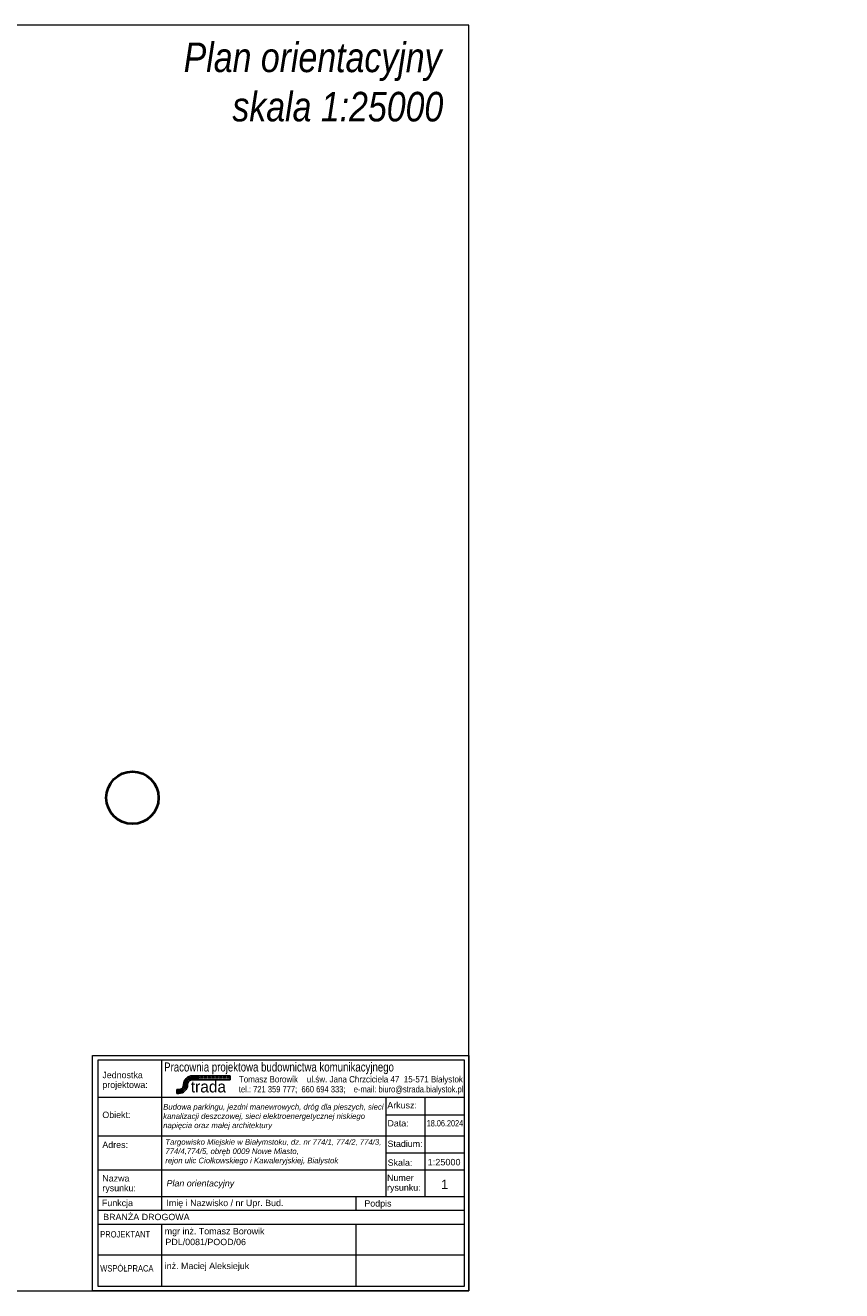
# Model space of a CAD drawing. Header units: millimetres. Extents: x 3307 to 3664, y 1348 to 1645.
# Tile 2 of 2: x 3473 to 3664, y 1348 to 1645. Entities that reach past the tile are written whole.
import ezdxf

# ---------------------------------------------------------------- set-up
doc = ezdxf.new("R2010")
doc.units = ezdxf.units.MM
doc.layers.add('!!!_STR_legenda', color=7, linetype='Continuous', lineweight=13)
doc.layers.add('!str zakres opracowania', color=182, linetype='Continuous', lineweight=140)
doc.layers.add('tabelka', color=7, linetype='Continuous')
doc.styles.add('Annotative', font='ARIAL.TTF')
doc.styles.add('RAMKA', font='arial.ttf', dxfattribs={"height": 5})
doc.styles.get("Standard").update_dxf_attribs({"font": 'ARIAL.TTF'})
doc.styles.add('tab', font='AVGARDN.TTF')

# ---------------------------------------------------------------- blocks, each defined once
blk = doc.blocks.new('11')
at = {"layer": 'tabelka'}
h = blk.add_hatch(color=256, dxfattribs=at)
edge = h.paths.add_edge_path()
edge.add_line((33074.72, 11441.31), (33074.93, 11441.31))
edge.add_arc((33074.93, 11442.39), 1.08, 270, 0)
edge.add_arc((33076.61, 11442.39), 0.6, 90, 180, ccw=False)
edge.add_line((33076.61, 11442.99), (33081.21, 11442.99))
edge.add_line((33081.21, 11442.99), (33081.21, 11443.47))
edge.add_line((33081.21, 11443.47), (33076.61, 11443.47))
edge.add_arc((33076.61, 11442.39), 1.08, 90, 180)
edge.add_arc((33074.93, 11442.39), 0.6, 270, 360, ccw=False)
edge.add_line((33074.93, 11441.79), (33074.72, 11441.79))
edge.add_line((33074.72, 11441.79), (33074.72, 11441.31))
h = blk.add_hatch(color=255, dxfattribs=at)
h.paths.add_polyline_path([(33076.61, 11443.17), (33077.42, 11443.17), (33077.42, 11443.21), (33076.61, 11443.21, 0.414214), (33075.79, 11442.39, -0.414214), (33074.93, 11441.53), (33074.72, 11441.53), (33074.72, 11441.49), (33074.93, 11441.49, 0.414214), (33075.83, 11442.39, -0.414214)])
h.paths.add_polyline_path([(33076.61, 11443.25), (33077.42, 11443.25), (33077.42, 11443.29), (33076.61, 11443.29, 0.414214), (33075.71, 11442.39, -0.414214), (33074.93, 11441.61), (33074.72, 11441.61), (33074.72, 11441.57), (33074.93, 11441.57, 0.414214), (33075.75, 11442.39, -0.414214)])
for points in [[(33077.88, 11443.25), (33077.58, 11443.25), (33077.58, 11443.21), (33077.88, 11443.21)], [(33078.35, 11443.25), (33078.05, 11443.25), (33078.05, 11443.21), (33078.35, 11443.21)], [(33078.81, 11443.25), (33078.51, 11443.25), (33078.51, 11443.21), (33078.81, 11443.21)], [(33079.27, 11443.25), (33078.97, 11443.25), (33078.97, 11443.21), (33079.27, 11443.21)], [(33079.74, 11443.25), (33079.44, 11443.25), (33079.44, 11443.21), (33079.74, 11443.21)], [(33080.2, 11443.25), (33079.9, 11443.25), (33079.9, 11443.21), (33080.2, 11443.21)], [(33080.66, 11443.25), (33080.36, 11443.25), (33080.36, 11443.21), (33080.66, 11443.21)], [(33081.13, 11443.25), (33080.83, 11443.25), (33080.83, 11443.21), (33081.13, 11443.21)]]:
    blk.add_hatch(color=255, dxfattribs=at).paths.add_polyline_path(points)
at = {"layer": 'tabelka', "color": 255}
for p, q in [((33077.42, 11443.29), (33077.42, 11443.25)), ((33077.58, 11443.25), (33077.58, 11443.21)), ((33077.42, 11443.21), (33077.42, 11443.17))]:
    blk.add_line(p, q, dxfattribs=at)
at = {"layer": 'tabelka'}
blk.add_lwpolyline([(33074.72, 11441.31), (33074.93, 11441.31, 0.414214), (33076.01, 11442.39, -0.414214), (33076.61, 11442.99), (33081.21, 11442.99), (33081.21, 11443.47), (33076.61, 11443.47, 0.414214), (33075.53, 11442.39, -0.414214), (33074.93, 11441.79), (33074.72, 11441.79)], format="xyb", close=True, dxfattribs=at)
at = {"layer": 'tabelka', "color": 255, "linetype": 'Continuous', "ltscale": 20, "flags": 128}
for points in [[(33077.42, 11443.29), (33076.61, 11443.29, 0.414214), (33075.71, 11442.39, -0.414214), (33074.93, 11441.61), (33074.72, 11441.61)], [(33077.42, 11443.25), (33076.61, 11443.25, 0.414214), (33075.75, 11442.39, -0.414214), (33074.93, 11441.57), (33074.72, 11441.57)], [(33077.42, 11443.21), (33076.61, 11443.21, 0.414214), (33075.79, 11442.39, -0.414214), (33074.93, 11441.53), (33074.72, 11441.53)], [(33077.42, 11443.17), (33076.61, 11443.17, 0.414214), (33075.83, 11442.39, -0.414214), (33074.93, 11441.49), (33074.72, 11441.49)]]:
    blk.add_lwpolyline(points, format="xyb", dxfattribs=at)
at = {"layer": 'tabelka', "color": 255}
for points in [[(33077.58, 11443.25), (33077.88, 11443.25), (33077.88, 11443.21), (33077.58, 11443.21)], [(33078.05, 11443.25), (33078.35, 11443.25), (33078.35, 11443.21), (33078.05, 11443.21)], [(33078.51, 11443.25), (33078.81, 11443.25), (33078.81, 11443.21), (33078.51, 11443.21)], [(33078.97, 11443.25), (33079.27, 11443.25), (33079.27, 11443.21), (33078.97, 11443.21)], [(33079.44, 11443.25), (33079.74, 11443.25), (33079.74, 11443.21), (33079.44, 11443.21)], [(33079.9, 11443.25), (33080.2, 11443.25), (33080.2, 11443.21), (33079.9, 11443.21)], [(33080.36, 11443.25), (33080.66, 11443.25), (33080.66, 11443.21), (33080.36, 11443.21)], [(33080.83, 11443.25), (33081.13, 11443.25), (33081.13, 11443.21), (33080.83, 11443.21)]]:
    blk.add_lwpolyline(points, close=True, dxfattribs=at)

msp = doc.modelspace()

# ---------------------------------------------------------------- linework, layer by layer
at = {"color": 5, "lineweight": 40}
msp.add_circle((3498.13, 1463.44), 6.14, dxfattribs=at)

# ---------------------------------------------------------------- wipeouts: each hides what was drawn before it
at = {"color": 0, "lineweight": 20}
msp.add_wipeout([(3488.73, 1402.96), (3577, 1402.96), (3577, 1347.74), (3488.73, 1347.74)], dxfattribs=at).dxf.layer = '!str zakres opracowania'
at = {"lineweight": 5}
msp.add_wipeout([(3507, 1644.74), (3577, 1644.74), (3577, 1616.47), (3507, 1616.47)], dxfattribs=at)

# ---------------------------------------------------------------- next in the draw order: linework, layer by layer
at = {"layer": '!!!_STR_legenda', "lineweight": 15}
for p, q in [((3490.1, 1356.04), (3490.1, 1401.92)), ((3490.1, 1401.92), (3575.94, 1401.92)), ((3504.97, 1401.92), (3504.97, 1366.61)), ((3575.94, 1401.92), (3575.94, 1356.04)), ((3575.94, 1401.92), (3575.94, 1356.04)), ((3490.1, 1348.74), (3490.1, 1394.62)), ((3490.1, 1393.13), (3575.94, 1393.13)), ((3557.53, 1393.13), (3557.53, 1369.87)), ((3566.73, 1393.13), (3566.73, 1369.87)), ((3575.94, 1394.62), (3575.94, 1348.74)), ((3557.53, 1389.02), (3575.94, 1389.02)), ((3490.1, 1384.1), (3557.53, 1384.1)), ((3557.53, 1384.1), (3575.94, 1384.1)), ((3557.53, 1380.08), (3575.94, 1380.08)), ((3490.1, 1376.09), (3575.94, 1376.09)), ((3490.1, 1369.87), (3575.94, 1369.87)), ((3550.52, 1369.87), (3550.52, 1366.61)), ((3490.1, 1366.61), (3575.94, 1366.61)), ((3490.1, 1363.35), (3575.94, 1363.35)), ((3504.97, 1363.35), (3504.97, 1356.04)), ((3550.52, 1363.35), (3550.52, 1356.04)), ((3575.94, 1356.04), (3490.1, 1356.04)), ((3504.97, 1356.04), (3504.97, 1348.74)), ((3550.52, 1356.04), (3550.52, 1348.74)), ((3575.94, 1348.74), (3490.1, 1348.74))]:
    msp.add_line(p, q, dxfattribs=at)
msp.add_lwpolyline([(3488.73, 1402.96), (3577, 1402.96), (3577, 1347.74), (3488.73, 1347.74)], close=True, dxfattribs=at)

# ---------------------------------------------------------------- next in the draw order: block references
at = {"layer": '!!!_STR_legenda', "lineweight": 0, "xscale": 1.92372600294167, "yscale": 1.923725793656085, "zscale": 1.923726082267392, "rotation": 359.9999999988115}
msp.add_blockref('11', (-60118.13, -20615.92), dxfattribs=at)

# ---------------------------------------------------------------- next in the draw order: texts
at = {"layer": '!!!_STR_legenda', "lineweight": 15}
for s, height, style, width, p in [('Jednostka', 1.492, 'RAMKA', 1, (3491.06, 1397.62)), ('Pracownia projektowa budownictwa komunikacyjnego', 2.1128, 'tab', 0.8, (3505.56, 1399.19)), ('projektowa:', 1.4924, 'RAMKA', 1, (3491.06, 1395.32)), ('tel.: 721 359 777;  660 694 333;', 1.4924, 'RAMKA', 0.85, (3523.08, 1394.28)), ('e-mail: biuro@strada.bialystok.pl', 1.4924, 'RAMKA', 0.85, (3550.03, 1394.28)), ('Arkusz:', 1.492, 'RAMKA', 1, (3557.91, 1390.52)), ('Obiekt:', 1.492, 'RAMKA', 1, (3491.06, 1388.26)), ('Data:', 1.492, 'RAMKA', 1, (3557.94, 1386.29)), ('18.06.2024', 1.492, 'RAMKA', 0.75, (3567.15, 1386.29)), ('Adres:', 1.492, 'RAMKA', 1, (3491.06, 1381.24)), ('Stadium:', 1.492, 'RAMKA', 1, (3557.96, 1381.48)), ('Skala:', 1.492, 'RAMKA', 1, (3557.99, 1377.06)), ('1:25000', 1.524, 'RAMKA', 1, (3567.39, 1377.15)), ('rysunku:', 1.492, 'RAMKA', 1, (3491.06, 1371.08)), ('Nazwa ', 1.492, 'RAMKA', 1, (3491.06, 1373.37)), ('rysunku:', 1.492, 'RAMKA', 1, (3557.85, 1371.2)), ('Numer', 1.492, 'RAMKA', 1, (3557.85, 1373.5)), ('1', 2.17, 'RAMKA', 1, (3570.5, 1371.6)), ('Funkcja', 1.492, 'RAMKA', 1, (3490.96, 1367.59)), ('Imię i Nazwisko / nr Upr. Bud.', 1.4924, 'RAMKA', 1, (3506.09, 1367.59)), ('Podpis', 1.492, 'RAMKA', 1, (3552.52, 1367.48)), ('PROJEKTANT', 1.492, 'RAMKA', 0.85, (3490.56, 1360.23)), ('mgr inż. Tomasz Borowik', 1.4924, 'Annotative', 1, (3505.7, 1360.96)), ('PDL/0081/POOD/06', 1.4924, 'Annotative', 1, (3505.86, 1358.43)), ('inż. Maciej Aleksiejuk', 1.4924, 'Annotative', 1, (3505.7, 1352.81)), ('WSPÓŁPRACA', 1.492, 'RAMKA', 0.85, (3490.56, 1352.24))]:
    msp.add_text(s, height=height, dxfattribs=dict(at, style=style, width=width)).set_placement(p)
at = {"layer": '!!!_STR_legenda', "lineweight": 0, "style": 'tab', "width": 1}
msp.add_text('trada', height=2.712, dxfattribs=at).set_placement((3511.81, 1394.27))
at = {"layer": '!!!_STR_legenda', "lineweight": 15, "style": 'RAMKA', "oblique": 0.88, "width": 0.900212}
msp.add_text('Tomasz Borowik    ul.św. Jana Chrzciciela 47  15-571 Białystok', height=1.4921, dxfattribs=at).set_placement((3523.08, 1396.62))
at = {"layer": '!!!_STR_legenda', "lineweight": 30, "style": 'RAMKA', "width": 1}
msp.add_text('BRANŻA DROGOWA', height=1.4924, dxfattribs=at).set_placement((3491.26, 1364.3))
at = {"layer": '!!!_STR_legenda', "lineweight": 15, "attachment_point": 1, "style": 'Annotative'}
for s, insert, char_height, width in [('{\\fArial|b0|i1|c238|p34;Budowa parkingu, jezdni manewrowych, dróg dla pieszych, sieci kanalizacji deszczowej, sieci elektroenergetycznej niskiego napięcia oraz małej architektury}', (3505.34, 1391.53), 1.3, 52.5466), ('{\\fArial|b0|i1|c238|p34;Targowisko Miejskie w Białymstoku, dz. nr 774/1, 774/2, 774/3, 774/4,774/5, obręb 0009 Nowe Miasto, \\Prejon ulic Ciołkowskiego i Kawaleryjskiej, Białystok}', (3505.84, 1383.29), 1.3, 52.5466), ('{\\fArial|b0|i1|c238|p34;Plan orientacyjny}', (3506.12, 1373.7), 1.4924, 47.5674)]:
    msp.add_mtext(s, dxfattribs=dict(at, insert=insert, char_height=char_height, width=width))
at = {"color": 7, "lineweight": 35, "insert": (3476.09, 1640.71), "char_height": 6.934, "width": 95.0368, "attachment_point": 1, "rotation": 359.9763}
msp.add_mtext('{\\fArial Narrow|b0|i1|c238|p34;\\W7.70972;  }{\\fArial Narrow|b0|i1|c238|p34;Plan orientacyjny}\\P{\\fArial Narrow|b0|i1|c238|p34;\\W6.86501;   }{\\fArial Narrow|b0|i1|c238|p34;skala 1:25000}', dxfattribs=at)

# ---------------------------------------------------------------- next in the draw order: wipeouts: each hides what was drawn before it
at = {"color": 1, "lineweight": 40}
msp.add_wipeout([(3577, 1614.93), (3577, 1405.14), (3664.49, 1403.97), (3659.31, 1619.52)], dxfattribs=at)

# ---------------------------------------------------------------- next in the draw order: linework, layer by layer
at = {"lineweight": 9}
msp.add_lwpolyline([(3389.83, 1644.74), (3389.83, 1347.74), (3577, 1347.74), (3577, 1644.74), (3389.83, 1644.74)], dxfattribs=at)

doc.saveas('drawing.dxf')
